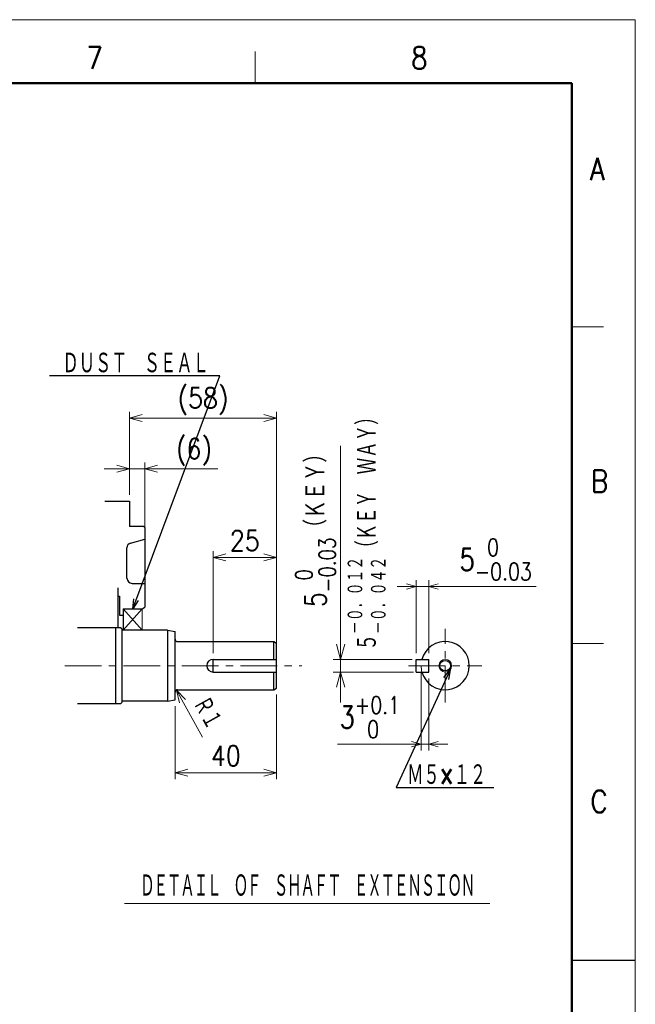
# Model space of a CAD drawing. Header units: millimetres. Extents: x 0 to 1071, y 0 to 742.
# Tile 133 of 133: x 807 to 1050, y 354 to 742. Entities that reach past the tile are written whole.
import ezdxf

# ---------------------------------------------------------------- set-up
doc = ezdxf.new("R2010")
doc.units = ezdxf.units.MM
doc.header["$LTSCALE"] = 0.454724
doc.linetypes.add('CENTER', pattern=[50.8, 31.75, -6.35, 6.35, -6.35])
doc.layers.add('NoLayerName_001', color=7, linetype='Continuous')
doc.layers.add('NoLayerName_002', color=7, linetype='Continuous')
doc.styles.get("Standard").update_dxf_attribs({"font": 'txt', "bigfont": 'extfont2'})
doc.dimstyles.get("Standard").update_dxf_attribs({"dimtxt": 2.5, "dimasz": 2.5, "dimexe": 1, "dimexo": 1, "dimtad": 1, "dimdec": 3, "dimzin": 0, "dimdsep": 46, "dimtxsty": 'Standard', "dimcen": 2.5, "dimadec": 3, "dimazin": 0, "dimtfac": 0.75, "dimtdec": 3, "dimtmove": 0, "dimatfit": 3, "dimfxl": 1, "dimarcsym": 0})

# ---------------------------------------------------------------- blocks, each defined once
blk = doc.blocks.new('_OPEN30')
at = {"color": 0, "linetype": 'ByBlock', "lineweight": -2}
for p, q in [((-1, 0.267949), (0, 0)), ((0, 0), (-1, -0.267949)), ((0, 0), (-1, 0))]:
    blk.add_line(p, q, dxfattribs=at)
blk = doc.blocks.new('*D120')
at = {"layer": 'Defpoints', "color": 0}
for p in [(908.44, 530.25), (883.44, 490), (908.44, 490)]:
    blk.add_point(p, dxfattribs=at)
at = {"layer": 'NoLayerName_001', "color": 0, "linetype": 'Continuous', "lineweight": 13}
for p, q in [((883.44, 492.5), (883.44, 532.75)), ((908.44, 492.5), (908.44, 532.75)), ((888.44, 530.25), (903.44, 530.25))]:
    blk.add_line(p, q, dxfattribs=at)
at = {"layer": 'NoLayerName_001', "color": 0, "lineweight": 13, "xscale": 5, "yscale": 5, "zscale": 5, "rotation": 180}
blk.add_blockref('_OPEN30', (883.44, 530.25), dxfattribs=at)
at = {"layer": 'NoLayerName_001', "color": 0, "lineweight": 13, "xscale": 5, "yscale": 5, "zscale": 5}
blk.add_blockref('_OPEN30', (908.44, 530.25), dxfattribs=at)
at = {"layer": 'NoLayerName_001', "color": 0, "lineweight": 13, "insert": (895.94, 536.83), "char_height": 8, "attachment_point": 5}
blk.add_mtext('\\W0.8594;25', dxfattribs=at)
blk = doc.blocks.new('*D121')
at = {"layer": 'Defpoints', "color": 0}
for p in [(908.44, 478.58), (868.44, 474), (908.44, 445.25)]:
    blk.add_point(p, dxfattribs=at)
at = {"layer": 'NoLayerName_001', "color": 0, "linetype": 'Continuous', "lineweight": 13}
for p, q in [((908.44, 476.08), (908.44, 442.75)), ((868.44, 471.5), (868.44, 442.75)), ((873.44, 445.25), (903.44, 445.25))]:
    blk.add_line(p, q, dxfattribs=at)
at = {"layer": 'NoLayerName_001', "color": 0, "lineweight": 13, "xscale": 5, "yscale": 5, "zscale": 5, "rotation": 180}
blk.add_blockref('_OPEN30', (868.44, 445.25), dxfattribs=at)
at = {"layer": 'NoLayerName_001', "color": 0, "lineweight": 13, "xscale": 5, "yscale": 5, "zscale": 5}
blk.add_blockref('_OPEN30', (908.44, 445.25), dxfattribs=at)
at = {"layer": 'NoLayerName_001', "color": 0, "lineweight": 13, "insert": (888.44, 451.92), "char_height": 8, "attachment_point": 5}
blk.add_mtext('\\W0.8594;40', dxfattribs=at)
blk = doc.blocks.new('*D122')
at = {"layer": 'Defpoints', "color": 0}
for p in [(933.75, 490), (965, 490), (965.5, 485)]:
    blk.add_point(p, dxfattribs=at)
at = {"layer": 'NoLayerName_002', "color": 0, "linetype": 'Continuous', "lineweight": 13}
for p, q in [((933.75, 490), (933.75, 574.22)), ((933.75, 496), (933.75, 502)), ((962, 490), (930.75, 490)), ((933.75, 485), (933.75, 490)), ((962.5, 485), (930.75, 485)), ((933.75, 479), (933.75, 473))]:
    blk.add_line(p, q, dxfattribs=at)
at = {"layer": 'NoLayerName_002', "color": 0, "lineweight": 13, "xscale": 6, "yscale": 6, "zscale": 6}
for p, rotation in [((933.75, 490), 270), ((933.75, 485), 90)]:
    blk.add_blockref('_OPEN30', p, dxfattribs=dict(at, rotation=rotation))
at = {"layer": 'NoLayerName_002', "color": 0, "lineweight": 13, "insert": (923.86, 542.85), "char_height": 8.4, "attachment_point": 5, "rotation": 90}
blk.add_mtext('\\A1;\\W0.8000;5{\\H6.562080;\\S 0^ -0.03;}（ＫＥＹ）    ', dxfattribs=at)
blk = doc.blocks.new('*D129')
at = {"layer": 'Defpoints', "color": 0}
for p in [(908.44, 585.25), (850.44, 552.5), (908.44, 496.42)]:
    blk.add_point(p, dxfattribs=at)
at = {"layer": 'NoLayerName_001', "color": 0, "linetype": 'Continuous', "lineweight": 13}
for p, q in [((850.44, 555), (850.44, 587.75)), ((908.44, 498.92), (908.44, 587.75)), ((855.44, 585.25), (903.44, 585.25))]:
    blk.add_line(p, q, dxfattribs=at)
at = {"layer": 'NoLayerName_001', "color": 0, "lineweight": 13, "xscale": 5, "yscale": 5, "zscale": 5, "rotation": 180}
blk.add_blockref('_OPEN30', (850.44, 585.25), dxfattribs=at)
at = {"layer": 'NoLayerName_001', "color": 0, "lineweight": 13, "xscale": 5, "yscale": 5, "zscale": 5}
blk.add_blockref('_OPEN30', (908.44, 585.25), dxfattribs=at)
at = {"layer": 'NoLayerName_001', "color": 0, "lineweight": 13, "insert": (879.44, 591.83), "char_height": 8, "attachment_point": 5}
blk.add_mtext('\\W0.8594;(58)', dxfattribs=at)
blk = doc.blocks.new('*D130')
at = {"layer": 'Defpoints', "color": 0}
for p in [(856.44, 565.25), (850.44, 552.5), (856.44, 537.5)]:
    blk.add_point(p, dxfattribs=at)
at = {"layer": 'NoLayerName_001', "color": 0, "linetype": 'Continuous', "lineweight": 13}
for p, q in [((850.44, 555), (850.44, 567.75)), ((856.44, 540), (856.44, 567.75)), ((845.44, 565.25), (840.44, 565.25)), ((850.44, 565.25), (856.44, 565.25)), ((856.44, 565.25), (885.34, 565.25)), ((861.44, 565.25), (866.44, 565.25))]:
    blk.add_line(p, q, dxfattribs=at)
at = {"layer": 'NoLayerName_001', "color": 0, "lineweight": 13, "xscale": 5, "yscale": 5, "zscale": 5}
blk.add_blockref('_OPEN30', (850.44, 565.25), dxfattribs=at)
at = {"layer": 'NoLayerName_001', "color": 0, "lineweight": 13, "xscale": 5, "yscale": 5, "zscale": 5, "rotation": 180}
blk.add_blockref('_OPEN30', (856.44, 565.25), dxfattribs=at)
at = {"layer": 'NoLayerName_001', "color": 0, "lineweight": 13, "insert": (875.89, 571.83), "char_height": 8, "attachment_point": 5}
blk.add_mtext('\\W0.8594;(6)', dxfattribs=at)
blk = doc.blocks.new('*D131')
at = {"layer": 'Defpoints', "color": 0}
for p in [(963.5, 518.75), (963.5, 490), (968.5, 490)]:
    blk.add_point(p, dxfattribs=at)
at = {"layer": 'NoLayerName_001', "color": 0, "linetype": 'Continuous', "lineweight": 13}
for p, q in [((963.5, 492.5), (963.5, 521.25)), ((968.5, 492.5), (968.5, 521.25)), ((959.75, 518.75), (956, 518.75)), ((968.5, 518.75), (963.5, 518.75)), ((968.5, 518.75), (1010.87, 518.75)), ((972.25, 518.75), (976, 518.75))]:
    blk.add_line(p, q, dxfattribs=at)
at = {"layer": 'NoLayerName_001', "color": 0, "lineweight": 13, "xscale": 3.75, "yscale": 3.75, "zscale": 3.75}
blk.add_blockref('_OPEN30', (963.5, 518.75), dxfattribs=at)
at = {"layer": 'NoLayerName_001', "color": 0, "lineweight": 13, "xscale": 3.75, "yscale": 3.75, "zscale": 3.75, "rotation": 180}
blk.add_blockref('_OPEN30', (968.5, 518.75), dxfattribs=at)
at = {"layer": 'NoLayerName_001', "color": 0, "lineweight": 13, "insert": (994.91, 529.41), "char_height": 8.75, "attachment_point": 5}
blk.add_mtext('\\A1;\\W0.8000;5{\\H6.835500;\\S 0^ -0.03;}', dxfattribs=at)
blk = doc.blocks.new('*D132')
at = {"layer": 'Defpoints', "color": 0}
for p in [(965.5, 487.5), (968.5, 485), (965.5, 456.5)]:
    blk.add_point(p, dxfattribs=at)
at = {"layer": 'NoLayerName_001', "color": 0, "linetype": 'Continuous', "lineweight": 13}
for p, q in [((965.5, 485), (965.5, 454)), ((968.5, 482.5), (968.5, 454)), ((965.5, 456.5), (932.53, 456.5)), ((961.75, 456.5), (958, 456.5)), ((968.5, 456.5), (965.5, 456.5)), ((972.25, 456.5), (976, 456.5))]:
    blk.add_line(p, q, dxfattribs=at)
at = {"layer": 'NoLayerName_001', "color": 0, "lineweight": 13, "xscale": 3.75, "yscale": 3.75, "zscale": 3.75}
blk.add_blockref('_OPEN30', (965.5, 456.5), dxfattribs=at)
at = {"layer": 'NoLayerName_001', "color": 0, "lineweight": 13, "xscale": 3.75, "yscale": 3.75, "zscale": 3.75, "rotation": 180}
blk.add_blockref('_OPEN30', (968.5, 456.5), dxfattribs=at)
at = {"layer": 'NoLayerName_001', "color": 0, "lineweight": 13, "insert": (945.26, 467.16), "char_height": 8.75, "attachment_point": 5}
blk.add_mtext('\\A1;\\W0.8000;3{\\H6.835500;\\S+0.1^  0;}', dxfattribs=at)
blk = doc.blocks.new('DIM_0001')
at = {"color": 3, "linetype": 'Continuous', "lineweight": 13}
blk.add_line((10.3, 0), (0, 18.59), dxfattribs=at)
blk.add_lwpolyline([(3.6, 14.86), (0, 18.59), (1.25, 13.56)], dxfattribs=at)
at = {"color": 3, "linetype": 'Continuous', "lineweight": 13, "width": 0.716146}
blk.add_text('Ｒ１', height=8, rotation=298.9943, dxfattribs=at).set_placement((5.82, 13.24))

msp = doc.modelspace()

# ---------------------------------------------------------------- linework, layer by layer
at = {"layer": 'NoLayerName_001', "color": 7, "linetype": 'Continuous', "lineweight": 13}
for p in [(0, 742.5), (1050, 0)]:
    msp.add_line(p, (1050, 742.5), dxfattribs=at)
at = {"layer": 'NoLayerName_001', "color": 2, "linetype": 'Continuous', "lineweight": 13}
for p, q in [((900, 717.5), (900, 730)), ((1025, 621.25), (1037.5, 621.25)), ((1037.5, 496.25), (1025, 496.25)), ((848.406764, 393.553325), (992.656764, 393.553325))]:
    msp.add_line(p, q, dxfattribs=at)
at = {"layer": 'NoLayerName_001', "color": 7, "linetype": 'Continuous', "lineweight": 50}
for p, q in [((62.5, 717.5), (1025, 717.5)), ((1025, 717.5), (1025, 25))]:
    msp.add_line(p, q, dxfattribs=at)
at = {"layer": 'NoLayerName_001', "color": 7, "linetype": 'Continuous', "lineweight": 25}
for p, q in [((840.67122, 552.5), (850.441172, 552.5)), ((850.441172, 552.5), (850.441172, 542.5)), ((855.941172, 542.5), (850.441172, 542.5)), ((856.441172, 542), (855.941172, 542.5)), ((856.441172, 542), (856.441172, 510.57735)), ((850.89173, 535.914445), (856.441172, 537.5)), ((849.441172, 522), (849.441172, 533.991397)), ((845.941109, 502.5), (845.941109, 518.2)), ((851.441172, 520), (856.441172, 520)), ((845.941109, 515), (846.441109, 515)), ((846.441172, 515), (846.441172, 507.5)), ((847.941172, 510), (855.441172, 510)), ((847.941172, 510), (847.941172, 501.5)), ((855.441172, 510), (856.441172, 510.57735)), ((846.441172, 507.5), (847.941172, 507.5)), ((846.941172, 502.5), (829.941172, 502.5)), ((844.941172, 502.5), (844.941172, 472.5)), ((847.441172, 502), (846.941172, 502.5)), ((847.441172, 502), (847.441172, 473)), ((865.441172, 501.5), (847.441172, 501.5)), ((865.441172, 501.5), (868.441172, 501)), ((865.441172, 501.5), (865.441172, 473.5)), ((868.441172, 474), (868.441172, 501)), ((869.441172, 497), (907.441172, 497)), ((907.441172, 497), (908.441172, 496.42265)), ((907.441172, 490), (907.441172, 497)), ((908.441172, 478.57735), (908.441172, 496.42265)), ((883.441172, 485), (883.441172, 490)), ((883.441172, 490), (908.441172, 490)), ((963.5, 485), (963.5, 490)), ((963.5, 490), (968.5, 490)), ((968.5, 485), (968.5, 490)), ((883.441172, 485), (908.441172, 485)), ((907.441172, 478), (907.441172, 485)), ((963.5, 485), (968.5, 485)), ((907.441172, 478), (908.441172, 478.57735)), ((869.441172, 478), (907.441172, 478)), ((846.941172, 472.5), (829.941172, 472.5)), ((846.941172, 472.5), (847.441172, 473)), ((865.441172, 473.5), (847.441172, 473.5)), ((865.441172, 473.5), (868.441172, 474)), ((1025, 371.25), (1050, 371.25))]:
    msp.add_line(p, q, dxfattribs=at)
at = {"layer": 'NoLayerName_001', "color": 4, "linetype": 'Continuous', "lineweight": 13}
for p, q in [((847.941172, 510), (855.441172, 501.5)), ((855.441172, 510), (847.941172, 501.5)), ((855.441172, 510), (855.441172, 501.5))]:
    msp.add_line(p, q, dxfattribs=at)
at = {"layer": 'NoLayerName_001', "color": 4, "linetype": 'CENTER', "lineweight": 13}
for p, q in [((975, 473), (975, 502)), ((824.941172, 487.5), (918.478828, 487.5)), ((960.5, 487.5), (989.5, 487.5))]:
    msp.add_line(p, q, dxfattribs=at)
at = {"layer": 'NoLayerName_001', "color": 4, "linetype": 'Continuous', "lineweight": 13}
msp.add_circle((975, 487.5), 2.5, dxfattribs=at)
at = {"layer": 'NoLayerName_001', "color": 7, "linetype": 'Continuous', "lineweight": 25}
msp.add_circle((975, 487.5), 2.1, dxfattribs=at)
for centre, radius, start, end in [((851.441172, 533.991397), 2, 105.9453959, 180), ((851.441172, 522), 2, 180, 270), ((869.441172, 498), 1, 180, 270), ((975, 487.5), 9.5, 0, 164.74247671), ((883.441172, 487.5), 2.5, 90, 270), ((975, 487.5), 9.5, 195.25752329, 0), ((869.441172, 477), 1, 90, 180)]:
    msp.add_arc(centre, radius, start, end, dxfattribs=at)
at = {"layer": 'NoLayerName_001', "color": 4, "linetype": 'Continuous', "lineweight": 13}
msp.add_arc((975, 487.5), 9.5, 180, 195.25752329, dxfattribs=at)

# ---------------------------------------------------------------- block references
at = {"layer": 'NoLayerName_001'}
msp.add_blockref('DIM_0001', (868.956421, 459.287964), dxfattribs=at)

# ---------------------------------------------------------------- texts
at = {"layer": 'NoLayerName_001', "color": 2, "lineweight": 13}
for s, insert, char_height, attachment_point in [('\\A1;\\W0.8600;7', (833.483758, 723.07834), 8.75, 7), ('\\A1;\\W0.8600;8', (961.579828, 723.07834), 8.75, 7), ('\\A1;\\W0.8600;A', (1032.139447, 679.160837), 8.75, 7), ('\\A1;\\W0.8600;B', (1032.541425, 555.97373), 8.75, 7), ('\\A1;\\W0.8600;C', (1032.342315, 429.480625), 8.75, 7), ('\\A1;\\W0.5482;\\T0.9200;ＤＥＴＡＩＬ\u3000ＯＦ\u3000ＳＨＡＦＴ\u3000ＥＸＴＥＮＳＩＯＮ', (920.531764, 400.563053), 9.5, 5)]:
    msp.add_mtext(s, dxfattribs=dict(at, insert=insert, char_height=char_height, attachment_point=attachment_point))
at = {"layer": 'NoLayerName_001', "color": 3, "linetype": 'Continuous', "lineweight": 13, "char_height": 8.75, "line_spacing_factor": 0.771429}
for s, insert, attachment_point in [('\\A1;\\W0.6667;ＤＵＳＴ\u3000ＳＥＡＬ', (881.75, 602.5), 9), ('\\A1;\\W0.6667;Ｍ５×１２', (960, 440), 7)]:
    msp.add_mtext(s, dxfattribs=dict(at, insert=insert, attachment_point=attachment_point))
at = {"layer": 'NoLayerName_002', "color": 3, "lineweight": 13, "insert": (952.103126, 493.50012), "char_height": 8.39999962, "attachment_point": 7, "rotation": 90.0000025}
msp.add_mtext('\\A1;\\W0.7041;５{\\A1;\\H0.781x;\\S－０．０１２^ －０．０４２;}（ＫＥＹ\u3000ＷＡＹ）', dxfattribs=at)

# ---------------------------------------------------------------- dimensions: what is measured, and where the dimension line sits
at = {"layer": 'NoLayerName_001', "color": 3, "linetype": 'Continuous', "lineweight": 13}
for base, p1, p2, override, picture, middle in [((908.441172, 585.25), (850.441172, 552.5), (908.441172, 496.42265), {"dimtxt": 8, "dimasz": 5, "dimexe": 2.5, "dimexo": 2.5, "dimgap": 2.5, "dimdec": 0, "dimzin": 8, "dimpost": '(<>)', "dimblk": 'OPEN30', "dimclrd": 0, "dimclre": 0, "dimclrt": 0, "dimtp": 0, "dimtm": 0, "dimlwd": 13, "dimlwe": 13}, '*D129', (879.441172, 585.25)), ((856.441172, 565.25), (850.441172, 552.5), (856.441172, 537.5), {"dimtxt": 8, "dimasz": 5, "dimexe": 2.5, "dimexo": 2.5, "dimgap": 2.5, "dimdec": 0, "dimzin": 8, "dimpost": '(<>)', "dimblk": 'OPEN30', "dimclrd": 0, "dimclre": 0, "dimclrt": 0, "dimtp": 0, "dimtm": 0, "dimlwd": 13, "dimlwe": 13}, '*D130', (875.891999, 565.25)), ((908.441172, 530.25), (883.441172, 490), (908.441172, 490), {"dimtxt": 8, "dimasz": 5, "dimexe": 2.5, "dimexo": 2.5, "dimgap": 2.5, "dimdec": 0, "dimzin": 8, "dimblk": 'OPEN30', "dimclrd": 0, "dimclre": 0, "dimclrt": 0, "dimtp": 0, "dimtm": 0, "dimlwd": 13, "dimlwe": 13}, '*D120', (895.941172, 530.25)), ((908.441172, 445.25), (868.441172, 474), (908.441172, 478.57735), {"dimtxt": 8, "dimasz": 5, "dimexe": 2.5, "dimexo": 2.5, "dimgap": 2.5, "dimdec": 0, "dimzin": 8, "dimblk": 'OPEN30', "dimclrd": 0, "dimclre": 0, "dimclrt": 0, "dimtp": 0, "dimtm": 0, "dimlwd": 13, "dimlwe": 13}, '*D121', (888.441172, 445.25))]:
    dim = msp.add_linear_dim(base=base, p1=p1, p2=p2, text='\\W0.8594;<>', dimstyle='Standard', override=override, dxfattribs=at)
    dim.commit()
    dim.dimension.update_dxf_attribs({"geometry": picture, "text_midpoint": middle, "dimtype": 160})
for base, p1, p2, override, picture, middle in [((963.5, 518.75), (968.5, 490), (963.5, 490), {"dimtxt": 8.75, "dimasz": 3.75, "dimexe": 2.5, "dimexo": 2.5, "dimgap": 2.5, "dimdec": 5, "dimzin": 8, "dimblk": 'OPEN30', "dimclrd": 0, "dimclre": 0, "dimclrt": 0, "dimtol": 1, "dimtp": 0, "dimtm": 0.03, "dimtfac": 0.7812, "dimtolj": 1, "dimlwd": 13, "dimlwe": 13}, '*D131', (994.905199, 518.75)), ((965.5, 456.5), (968.5, 485), (965.5, 487.5), {"dimtxt": 8.75, "dimasz": 3.75, "dimexe": 2.5, "dimexo": 2.5, "dimgap": 2.5, "dimdec": 5, "dimzin": 8, "dimblk": 'OPEN30', "dimclrd": 0, "dimclre": 0, "dimclrt": 0, "dimtol": 1, "dimtp": 0.1, "dimtm": 0, "dimtfac": 0.7812, "dimtdec": 1, "dimtolj": 1, "dimlwd": 13, "dimlwe": 13}, '*D132', (945.264389, 456.5))]:
    dim = msp.add_linear_dim(base=base, p1=p1, p2=p2, angle=180, text='\\W0.8000;<>', dimstyle='Standard', override=override, dxfattribs=at)
    dim.commit()
    dim.dimension.update_dxf_attribs({"geometry": picture, "text_midpoint": middle, "dimtype": 160})
at = {"layer": 'NoLayerName_002', "color": 3, "linetype": 'Continuous', "lineweight": 13}
dim = msp.add_linear_dim(base=(933.75, 490), p1=(965.5, 485), p2=(965, 490), angle=90, text='\\W0.8000;<>', dimstyle='Standard', override={"dimtxt": 8.4, "dimasz": 6, "dimexe": 3, "dimexo": 3, "dimgap": 1.499999, "dimdec": 0, "dimzin": 8, "dimpost": '<>（ＫＥＹ）    ', "dimblk": 'OPEN30', "dimclrd": 0, "dimclre": 0, "dimclrt": 0, "dimtol": 1, "dimtp": 0, "dimtm": 0.03, "dimtfac": 0.7812, "dimtolj": 1, "dimlwd": 13, "dimlwe": 13}, dxfattribs=at)
dim.commit()
dim.dimension.update_dxf_attribs({"geometry": '*D122', "text_midpoint": (933.75, 542.848991), "dimtype": 160})

# ---------------------------------------------------------------- leaders
at = {"layer": 'NoLayerName_001', "color": 3, "linetype": 'Continuous', "lineweight": 13, "annotation_type": 0, "has_hookline": 1}
for points, hookline_direction, text_width in [([(851.691172, 510), (886.125, 601.875), (882.375, 601.875)], 1, 62.903978), ([(976.914104, 485.891832), (955.625, 439.375), (959.375, 439.375)], 0, 34.167542)]:
    msp.add_leader(points, dimstyle='Standard', override={"dimtxt": 8.75, "dimasz": 3.75, "dimldrblk": 'OPEN30'}, dxfattribs=dict(at, hookline_direction=hookline_direction, text_width=text_width))

doc.saveas('drawing.dxf')
